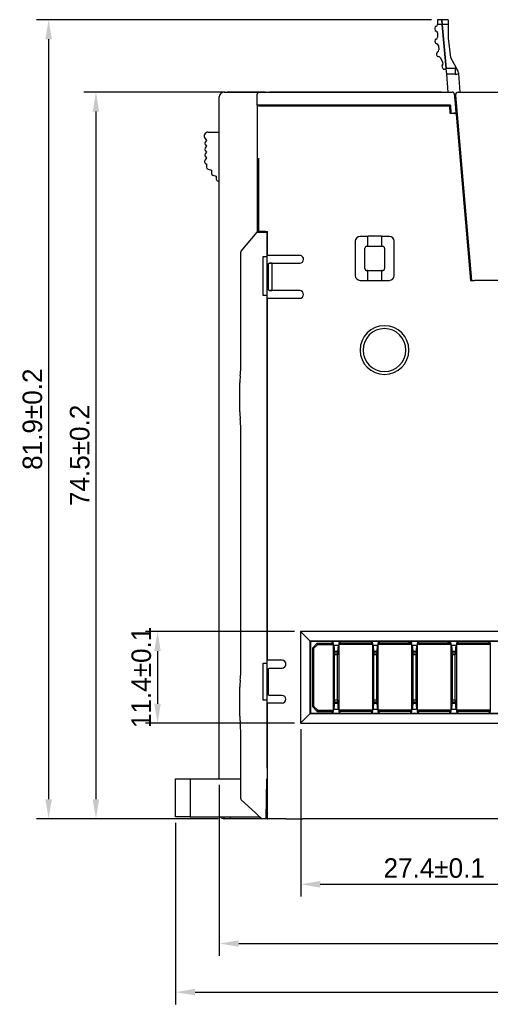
# Model space of a CAD drawing. Header units: millimetres. Extents: x 0 to 427, y 0 to 299.
# Tile 9 of 23: x 73 to 121, y 101 to 202. Entities that reach past the tile are written whole.
import ezdxf

# ---------------------------------------------------------------- set-up
doc = ezdxf.new("R2010")
doc.units = ezdxf.units.MM
doc.header["$LTSCALE"] = 23.1
doc.header["$MEASUREMENT"] = 0
doc.header["$PDSIZE"] = -5
doc.layers.add('IQC尺寸', color=3, linetype='Continuous', lineweight=18)
doc.layers.add('Layer0000', color=7, linetype='Continuous', lineweight=25)
doc.dimstyles.new('+-0.05', dxfattribs={"dimtxt": 2, "dimasz": 2, "dimexe": 1.25, "dimexo": 0.625, "dimtad": 1, "dimdsep": 46, "dimtxsty": 'Standard', "dimcen": 1.5, "dimdle": 4, "dimadec": 0, "dimazin": 0, "dimtol": 1, "dimtp": 0.05, "dimtm": 0.05, "dimtfac": 1, "dimtmove": 0, "dimatfit": 3, "dimfxl": 1, "dimtolj": 1, "dimarcsym": 0})

# ---------------------------------------------------------------- blocks, each defined once
blk = doc.blocks.new('*D23')
at = {"layer": 'Defpoints', "color": 0}
for p in [(94.84, 194.67), (80.94, 120.17), (94.09, 120.17)]:
    blk.add_point(p, dxfattribs=at)
at = {"layer": 'IQC尺寸', "color": 0, "lineweight": -2}
for p, q in [((94.21, 194.67), (79.69, 194.67)), ((80.94, 192.67), (80.94, 122.17)), ((93.46, 120.17), (79.69, 120.17))]:
    blk.add_line(p, q, dxfattribs=at)
at = {"layer": 'IQC尺寸', "color": 0}
for points in [[(81.27, 192.67), (80.6, 192.67), (80.94, 194.67)], [(80.6, 122.17), (81.27, 122.17), (80.94, 120.17)]]:
    blk.add_solid(points, dxfattribs=at)
at = {"layer": 'IQC尺寸', "color": 0, "insert": (79.28, 157.42), "char_height": 2, "attachment_point": 5, "rotation": 90}
blk.add_mtext('\\A1;74.5%%p0.2', dxfattribs=at)
blk = doc.blocks.new('*D25')
at = {"layer": 'Defpoints', "color": 0}
for p in [(93.59, 124.27), (193.59, 120.67), (193.59, 107.37)]:
    blk.add_point(p, dxfattribs=at)
at = {"layer": 'IQC尺寸', "color": 0, "lineweight": -2}
for p, q in [((93.59, 123.64), (93.59, 106.12)), ((193.59, 120.04), (193.59, 106.12)), ((95.59, 107.37), (191.59, 107.37))]:
    blk.add_line(p, q, dxfattribs=at)
at = {"layer": 'IQC尺寸', "color": 0}
for points in [[(95.59, 107.7), (95.59, 107.04), (93.59, 107.37)], [(191.59, 107.04), (191.59, 107.7), (193.59, 107.37)]]:
    blk.add_solid(points, dxfattribs=at)
at = {"layer": 'IQC尺寸', "color": 0, "insert": (143.59, 109.02), "char_height": 2, "attachment_point": 5}
blk.add_mtext('\\A1;100%%p0.2', dxfattribs=at)
blk = doc.blocks.new('*D29')
at = {"layer": 'Defpoints', "color": 0}
for p in [(101.94, 139.36), (87.26, 129.96), (101.94, 129.96)]:
    blk.add_point(p, dxfattribs=at)
at = {"layer": 'IQC尺寸', "color": 0, "lineweight": -2}
for p, q in [((101.31, 139.36), (86.01, 139.36)), ((87.26, 137.36), (87.26, 131.96)), ((101.31, 129.96), (86.01, 129.96))]:
    blk.add_line(p, q, dxfattribs=at)
at = {"layer": 'IQC尺寸', "color": 0}
for points in [[(87.59, 137.36), (86.92, 137.36), (87.26, 139.36)], [(86.92, 131.96), (87.59, 131.96), (87.26, 129.96)]]:
    blk.add_solid(points, dxfattribs=at)
at = {"layer": 'IQC尺寸', "color": 0, "insert": (85.6, 134.66), "char_height": 2, "attachment_point": 5, "rotation": 90}
blk.add_mtext('\\A1;11.4%%p0.1', dxfattribs=at)
blk = doc.blocks.new('*D30')
at = {"layer": 'Defpoints', "color": 0}
for p in [(101.94, 129.96), (129.34, 129.96), (129.34, 113.45)]:
    blk.add_point(p, dxfattribs=at)
at = {"layer": 'IQC尺寸', "color": 0, "lineweight": -2}
for p, q in [((101.94, 129.34), (101.94, 112.2)), ((129.34, 129.34), (129.34, 112.2)), ((103.94, 113.45), (127.34, 113.45))]:
    blk.add_line(p, q, dxfattribs=at)
at = {"layer": 'IQC尺寸', "color": 0}
for points in [[(103.94, 113.78), (103.94, 113.11), (101.94, 113.45)], [(127.34, 113.11), (127.34, 113.78), (129.34, 113.45)]]:
    blk.add_solid(points, dxfattribs=at)
at = {"layer": 'IQC尺寸', "color": 0, "insert": (115.64, 115.1), "char_height": 2, "attachment_point": 5}
blk.add_mtext('\\A1;27.4%%p0.1', dxfattribs=at)
blk = doc.blocks.new('*D33')
at = {"layer": 'Defpoints', "color": 0}
for p in [(115.99, 202.09), (76.08, 120.17), (94.09, 120.17)]:
    blk.add_point(p, dxfattribs=at)
at = {"layer": 'IQC尺寸', "color": 0, "lineweight": -2}
for p, q in [((115.36, 202.09), (74.83, 202.09)), ((76.08, 200.09), (76.08, 122.17)), ((93.46, 120.17), (74.83, 120.17))]:
    blk.add_line(p, q, dxfattribs=at)
at = {"layer": 'IQC尺寸', "color": 0}
for points in [[(76.42, 200.09), (75.75, 200.09), (76.08, 202.09)], [(75.75, 122.17), (76.42, 122.17), (76.08, 120.17)]]:
    blk.add_solid(points, dxfattribs=at)
at = {"layer": 'IQC尺寸', "color": 0, "insert": (74.43, 161.13), "char_height": 2, "attachment_point": 5, "rotation": 90}
blk.add_mtext('\\A1;81.9%%p0.2', dxfattribs=at)
blk = doc.blocks.new('*D34')
at = {"layer": 'Defpoints', "color": 0}
for p in [(195.09, 174.07), (89.1, 120.37), (195.09, 102.39)]:
    blk.add_point(p, dxfattribs=at)
at = {"layer": 'IQC尺寸', "color": 0, "lineweight": -2}
for p, q in [((195.09, 173.44), (195.09, 101.14)), ((89.1, 119.74), (89.1, 101.14)), ((91.1, 102.39), (193.09, 102.39))]:
    blk.add_line(p, q, dxfattribs=at)
at = {"layer": 'IQC尺寸', "color": 0}
for points in [[(91.1, 102.73), (91.1, 102.06), (89.1, 102.39)], [(193.09, 102.06), (193.09, 102.73), (195.09, 102.39)]]:
    blk.add_solid(points, dxfattribs=at)
at = {"layer": 'IQC尺寸', "color": 0, "insert": (142.09, 104.05), "char_height": 2, "attachment_point": 5}
blk.add_mtext('\\A1;106%%p0.2', dxfattribs=at)

msp = doc.modelspace()

# ---------------------------------------------------------------- linework, layer by layer
at = {"layer": 'Layer0000', "color": 7, "linetype": 'Continuous', "lineweight": 25}
for p, q in [((116.423, 202.088), (115.987, 202.088)), ((115.987, 202.088), (115.987, 201.603)), ((116.423, 202.088), (116.467, 201.587)), ((116.467, 201.587), (116.423, 202.088)), ((117.078, 202.088), (116.423, 202.088)), ((117.078, 202.088), (117.078, 201.587)), ((115.687, 201.216), (115.687, 201.116)), ((115.986, 201.587), (115.987, 201.603)), ((116.467, 201.587), (115.986, 201.587)), ((116.467, 201.587), (116.866, 197.087)), ((116.866, 197.087), (116.467, 201.587)), ((117.078, 201.587), (116.467, 201.587)), ((117.078, 201.587), (117.078, 200.187)), ((115.71, 199.884), (115.72, 199.785)), ((115.987, 200.728), (115.987, 200.287)), ((117.078, 200.187), (117.322, 198.202)), ((116.063, 199.435), (116.116, 199)), ((115.865, 198.579), (115.878, 198.48)), ((116.264, 198.199), (116.533, 197.703)), ((117.322, 198.202), (117.86, 197.236)), ((116.453, 197.219), (116.531, 197.076)), ((116.866, 197.087), (116.734, 197.016)), ((116.919, 196.488), (116.866, 197.087)), ((117.773, 197.087), (116.866, 197.087)), ((117.773, 197.087), (117.773, 196.488)), ((118.054, 196.888), (117.86, 197.236)), ((117.081, 194.665), (116.919, 196.488)), ((117.773, 196.488), (116.919, 196.488)), ((118.128, 196.642), (118.132, 196.587)), ((118.132, 196.587), (118.282, 194.665)), ((93.588, 124.765), (93.588, 194.165)), ((94.088, 194.665), (97.688, 194.665)), ((97.488, 193.314), (97.488, 194.465)), ((97.688, 194.665), (117.494, 194.665)), ((117.693, 194.482), (117.783, 193.458)), ((117.807, 194.339), (119.467, 175.365)), ((118.106, 194.665), (188.952, 194.665)), ((121.112, 194.665), (121.112, 194.666)), ((97.488, 193.314), (97.488, 180.315)), ((97.572, 193.314), (97.488, 193.314)), ((116.77, 193.314), (97.572, 193.314)), ((117.251, 193.215), (98.105, 193.215)), ((116.771, 193.326), (116.77, 193.314)), ((117.296, 193.326), (116.771, 193.326)), ((117.286, 192.455), (117.251, 193.215)), ((117.296, 193.326), (117.334, 192.505)), ((117.783, 193.458), (117.866, 192.505)), ((117.371, 192.455), (117.286, 192.455)), ((117.334, 192.505), (117.665, 192.505)), ((117.866, 192.505), (117.665, 192.505)), ((117.875, 192.429), (117.883, 192.387)), ((117.875, 192.429), (119.369, 175.357)), ((117.883, 192.387), (119.373, 175.361)), ((92.132, 189.907), (92.288, 189.713)), ((92.443, 190.557), (93.588, 190.563)), ((92.288, 189.713), (92.148, 189.538)), ((92.148, 189.288), (92.288, 189.113)), ((92.288, 189.113), (92.148, 188.938)), ((92.288, 187.913), (92.132, 187.718)), ((92.148, 188.688), (92.288, 188.513)), ((92.288, 188.513), (92.148, 188.338)), ((92.148, 188.088), (92.288, 187.913)), ((97.602, 187.881), (97.602, 182.911)), ((92.088, 187.593), (92.088, 187.516)), ((92.236, 187.323), (92.288, 187.309)), ((92.288, 187.309), (92.288, 186.963)), ((92.436, 186.77), (92.788, 186.675)), ((92.788, 186.675), (92.788, 186.329)), ((92.936, 186.136), (93.288, 186.041)), ((93.288, 186.041), (93.288, 185.741)), ((93.488, 185.541), (93.588, 185.541)), ((118.571, 185.605), (118.477, 185.605)), ((97.602, 182.911), (97.602, 180.375)), ((118.781, 182.125), (118.875, 182.125)), ((95.835, 178.371), (97.488, 180.315)), ((97.488, 180.315), (98.489, 180.315)), ((97.602, 180.375), (97.618, 180.365)), ((98.323, 180.365), (97.618, 180.365)), ((98.338, 180.374), (98.323, 180.365)), ((98.338, 180.374), (98.552, 180.374)), ((98.489, 180.315), (98.507, 180.315)), ((98.507, 125.367), (98.507, 180.315)), ((98.552, 180.317), (98.552, 180.375)), ((98.552, 180.117), (98.552, 180.317)), ((98.552, 177.909), (98.552, 180.116)), ((108.839, 179.865), (108.037, 179.865)), ((108.856, 179.882), (108.839, 179.865)), ((108.839, 178.865), (108.839, 179.865)), ((110.219, 179.882), (108.856, 179.882)), ((110.236, 179.865), (110.219, 179.882)), ((110.236, 179.865), (110.236, 178.865)), ((111.038, 179.865), (110.236, 179.865)), ((107.538, 179.365), (107.538, 175.865)), ((108.738, 178.865), (108.839, 178.865)), ((108.856, 178.848), (108.839, 178.865)), ((110.219, 178.848), (108.856, 178.848)), ((110.236, 178.865), (110.219, 178.848)), ((110.236, 178.865), (110.338, 178.865)), ((111.538, 175.865), (111.538, 179.365)), ((95.787, 166.365), (95.788, 178.241)), ((98.088, 173.815), (98.088, 177.815)), ((98.088, 177.815), (98.488, 177.815)), ((98.488, 177.815), (98.496, 177.815)), ((99.038, 177.909), (98.552, 177.909)), ((101.837, 177.909), (99.038, 177.909)), ((108.538, 176.565), (108.538, 178.665)), ((110.538, 178.665), (110.538, 176.565)), ((119.183, 178.605), (119.089, 178.605)), ((98.507, 177.048), (98.638, 177.048)), ((98.638, 177.048), (98.66, 177.114)), ((98.638, 174.382), (98.638, 177.048)), ((98.66, 177.114), (98.754, 177.121)), ((98.754, 177.121), (99.638, 177.121)), ((98.972, 177.118), (98.754, 177.121)), ((99.024, 174.338), (99.024, 177.092)), ((99.638, 177.121), (99.809, 177.121)), ((99.809, 177.121), (99.838, 177.121)), ((99.838, 177.121), (101.837, 177.121)), ((108.839, 176.365), (108.738, 176.365)), ((108.839, 176.365), (108.856, 176.382)), ((108.839, 175.365), (108.839, 176.365)), ((108.856, 176.382), (110.219, 176.382)), ((110.219, 176.382), (110.236, 176.365)), ((110.338, 176.365), (110.236, 176.365)), ((110.236, 176.365), (110.236, 175.365)), ((108.037, 175.365), (108.028, 175.365)), ((108.037, 175.365), (108.839, 175.365)), ((108.839, 175.365), (108.856, 175.348)), ((108.856, 175.348), (110.219, 175.348)), ((110.219, 175.348), (110.236, 175.365)), ((110.236, 175.365), (111.038, 175.365)), ((111.047, 175.365), (111.038, 175.365)), ((119.373, 175.361), (119.369, 175.357)), ((119.369, 175.357), (119.467, 175.357)), ((119.373, 175.361), (119.467, 175.361)), ((119.467, 175.365), (119.768, 175.365)), ((188.952, 175.365), (119.768, 175.365)), ((120.517, 175.361), (120.517, 175.365)), ((120.717, 175.365), (120.717, 175.361)), ((98.488, 173.815), (98.088, 173.815)), ((98.496, 173.815), (98.488, 173.815)), ((98.638, 174.382), (98.507, 174.382)), ((98.66, 174.316), (98.638, 174.382)), ((98.754, 174.309), (98.66, 174.316)), ((98.754, 174.309), (98.972, 174.312)), ((99.809, 174.309), (98.754, 174.309)), ((99.838, 174.309), (99.809, 174.309)), ((100.832, 174.309), (99.838, 174.309)), ((101.836, 174.309), (100.832, 174.309)), ((98.552, 173.521), (101.837, 173.521)), ((98.552, 166.629), (98.552, 173.521)), ((98.552, 161.857), (98.552, 166.629)), ((95.739, 165.573), (95.738, 165.567)), ((95.787, 166.365), (95.787, 166.37)), ((95.688, 161.875), (95.688, 164.855)), ((98.552, 158.917), (98.552, 161.857)), ((95.787, 135.165), (95.788, 160.455)), ((98.552, 148.073), (98.552, 158.915)), ((98.552, 143.862), (98.552, 148.073)), ((98.552, 143.301), (98.552, 143.862)), ((98.552, 140.615), (98.552, 143.3)), ((98.552, 138.615), (98.552, 140.615)), ((102.915, 138.387), (101.938, 139.365)), ((101.938, 139.365), (101.938, 129.965)), ((129.338, 139.365), (101.938, 139.365)), ((98.552, 136.411), (98.552, 138.615)), ((102.915, 130.943), (102.915, 138.387)), ((102.915, 138.387), (128.36, 138.387)), ((102.938, 138.365), (102.915, 138.387)), ((128.338, 138.365), (102.938, 138.365)), ((102.938, 138.365), (102.938, 130.965)), ((105.075, 138.365), (105.275, 138.165)), ((105.275, 138.165), (105.275, 138.365)), ((105.875, 138.165), (106.075, 138.365)), ((105.875, 138.365), (105.875, 138.165)), ((109.1, 138.365), (109.3, 138.165)), ((109.3, 138.165), (109.3, 138.365)), ((109.9, 138.165), (110.1, 138.365)), ((109.9, 138.365), (109.9, 138.165)), ((113.155, 138.165), (112.956, 138.365)), ((113.125, 138.365), (113.325, 138.165)), ((113.325, 138.165), (113.325, 138.365)), ((113.925, 138.165), (114.125, 138.365)), ((113.925, 138.365), (113.925, 138.165)), ((117.18, 138.165), (116.981, 138.365)), ((117.15, 138.365), (117.35, 138.165)), ((117.35, 138.165), (117.35, 138.365)), ((117.95, 138.165), (118.15, 138.365)), ((117.95, 138.365), (117.95, 138.165)), ((121.175, 138.365), (121.375, 138.165)), ((121.375, 138.165), (121.375, 138.365)), ((103.638, 138.165), (103.138, 137.665)), ((103.138, 137.665), (103.258, 137.615)), ((103.138, 137.665), (103.138, 131.665)), ((103.258, 137.615), (103.687, 138.045)), ((103.258, 137.615), (103.258, 131.715)), ((103.638, 138.165), (105.275, 138.165)), ((103.638, 138.165), (103.687, 138.045)), ((103.687, 138.045), (105.275, 138.045)), ((105.275, 138.165), (105.275, 138.045)), ((105.275, 138.045), (105.275, 131.285)), ((105.275, 137.965), (105.313, 137.965)), ((105.313, 137.965), (105.838, 137.965)), ((105.731, 137.315), (105.419, 137.315)), ((105.838, 137.965), (105.875, 137.965)), ((105.875, 138.045), (105.875, 138.165)), ((109.3, 138.165), (105.875, 138.165)), ((105.875, 131.285), (105.875, 138.045)), ((109.3, 138.045), (105.875, 138.045)), ((109.3, 138.165), (109.3, 138.045)), ((109.3, 138.045), (109.3, 131.285)), ((109.3, 137.965), (109.338, 137.965)), ((109.338, 137.965), (109.863, 137.965)), ((109.756, 137.315), (109.444, 137.315)), ((109.863, 137.965), (109.9, 137.965)), ((109.9, 138.045), (109.9, 138.165)), ((113.325, 138.165), (109.9, 138.165)), ((109.9, 131.285), (109.9, 138.045)), ((113.325, 138.045), (109.9, 138.045)), ((113.325, 138.165), (113.325, 138.045)), ((113.325, 138.045), (113.325, 131.285)), ((113.325, 137.965), (113.363, 137.965)), ((113.363, 137.965), (113.888, 137.965)), ((113.781, 137.315), (113.469, 137.315)), ((113.888, 137.965), (113.925, 137.965)), ((113.925, 138.045), (113.925, 138.165)), ((117.35, 138.165), (113.925, 138.165)), ((113.925, 131.285), (113.925, 138.045)), ((117.35, 138.045), (113.925, 138.045)), ((117.35, 138.165), (117.35, 138.045)), ((117.35, 138.045), (117.35, 131.285)), ((117.35, 137.965), (117.388, 137.965)), ((117.388, 137.965), (117.913, 137.965)), ((117.806, 137.315), (117.494, 137.315)), ((117.913, 137.965), (117.95, 137.965)), ((117.95, 138.045), (117.95, 138.165)), ((121.375, 138.165), (117.95, 138.165)), ((117.95, 131.285), (117.95, 138.045)), ((121.375, 138.045), (117.95, 138.045)), ((121.375, 138.165), (121.375, 138.045)), ((121.375, 138.045), (121.375, 131.285)), ((121.375, 137.965), (121.413, 137.965)), ((100.038, 136.409), (98.552, 136.411)), ((105.423, 137.165), (105.727, 137.165)), ((105.425, 132.365), (105.425, 136.965)), ((105.725, 136.965), (105.425, 136.965)), ((105.725, 132.365), (105.725, 136.965)), ((109.448, 137.165), (109.752, 137.165)), ((109.45, 132.365), (109.45, 136.965)), ((109.75, 136.965), (109.45, 136.965)), ((109.75, 132.365), (109.75, 136.965)), ((113.473, 137.165), (113.777, 137.165)), ((113.475, 132.365), (113.475, 136.965)), ((113.775, 136.965), (113.475, 136.965)), ((113.775, 132.365), (113.775, 136.965)), ((117.498, 137.165), (117.802, 137.165)), ((117.5, 132.365), (117.5, 136.965)), ((117.8, 136.965), (117.5, 136.965)), ((117.8, 132.365), (117.8, 136.965)), ((98.088, 132.315), (98.088, 136.115)), ((98.088, 136.115), (98.488, 136.115)), ((98.488, 136.115), (98.496, 136.115)), ((98.507, 135.548), (98.638, 135.548)), ((98.638, 135.548), (98.66, 135.614)), ((98.638, 132.882), (98.638, 135.548)), ((98.66, 135.614), (98.754, 135.621)), ((98.754, 135.621), (99.648, 135.621)), ((99.648, 135.621), (100.038, 135.621)), ((95.739, 134.373), (95.739, 134.367)), ((95.787, 135.165), (95.787, 135.17)), ((95.688, 130.675), (95.688, 133.655)), ((98.488, 132.315), (98.088, 132.315)), ((98.496, 132.315), (98.488, 132.315)), ((98.638, 132.882), (98.507, 132.882)), ((98.66, 132.816), (98.638, 132.882)), ((98.754, 132.81), (98.66, 132.816)), ((99.645, 132.809), (98.754, 132.81)), ((99.838, 132.809), (99.644, 132.809)), ((99.838, 132.809), (99.645, 132.809)), ((100.038, 132.809), (99.838, 132.809)), ((105.425, 132.365), (105.725, 132.365)), ((109.45, 132.365), (109.75, 132.365)), ((113.475, 132.365), (113.775, 132.365)), ((117.5, 132.365), (117.8, 132.365)), ((98.544, 127.703), (98.548, 131.265)), ((98.548, 131.265), (98.548, 132.018)), ((98.548, 132.018), (98.552, 132.018)), ((100.038, 132.021), (98.552, 132.021)), ((103.138, 131.665), (103.258, 131.715)), ((103.138, 131.665), (103.638, 131.165)), ((103.258, 131.715), (103.687, 131.285)), ((103.638, 131.165), (103.687, 131.285)), ((103.687, 131.285), (105.275, 131.285)), ((105.275, 131.365), (105.313, 131.365)), ((105.275, 131.285), (105.275, 131.165)), ((105.838, 131.365), (105.313, 131.365)), ((105.419, 132.015), (105.731, 132.015)), ((105.423, 132.165), (105.727, 132.165)), ((105.838, 131.365), (105.875, 131.365)), ((105.875, 131.165), (105.875, 131.285)), ((109.3, 131.285), (105.875, 131.285)), ((109.3, 131.365), (109.338, 131.365)), ((109.3, 131.285), (109.3, 131.165)), ((109.863, 131.365), (109.338, 131.365)), ((109.444, 132.015), (109.756, 132.015)), ((109.448, 132.165), (109.752, 132.165)), ((109.863, 131.365), (109.9, 131.365)), ((109.9, 131.165), (109.9, 131.285)), ((113.325, 131.285), (109.9, 131.285)), ((113.325, 131.365), (113.363, 131.365)), ((113.325, 131.285), (113.325, 131.165)), ((113.888, 131.365), (113.363, 131.365)), ((113.469, 132.015), (113.781, 132.015)), ((113.473, 132.165), (113.777, 132.165)), ((113.888, 131.365), (113.925, 131.365)), ((113.925, 131.165), (113.925, 131.285)), ((117.35, 131.285), (113.925, 131.285)), ((117.35, 131.365), (117.388, 131.365)), ((117.35, 131.285), (117.35, 131.165)), ((117.913, 131.365), (117.388, 131.365)), ((117.494, 132.015), (117.806, 132.015)), ((117.498, 132.165), (117.802, 132.165)), ((117.913, 131.365), (117.95, 131.365)), ((117.95, 131.165), (117.95, 131.285)), ((121.375, 131.285), (117.95, 131.285)), ((121.375, 131.365), (121.413, 131.365)), ((121.375, 131.285), (121.375, 131.165)), ((101.938, 129.965), (102.915, 130.943)), ((102.938, 130.965), (102.915, 130.943)), ((128.36, 130.943), (102.915, 130.943)), ((102.938, 130.965), (128.338, 130.965)), ((103.638, 131.165), (105.275, 131.165)), ((105.275, 131.165), (105.075, 130.965)), ((105.275, 130.965), (105.275, 131.165)), ((106.075, 130.965), (105.875, 131.165)), ((109.3, 131.165), (105.875, 131.165)), ((105.875, 131.165), (105.875, 130.965)), ((109.3, 131.165), (109.1, 130.965)), ((109.3, 130.965), (109.3, 131.165)), ((110.1, 130.965), (109.9, 131.165)), ((113.325, 131.165), (109.9, 131.165)), ((109.9, 131.165), (109.9, 130.965)), ((113.325, 131.165), (113.125, 130.965)), ((113.325, 130.965), (113.325, 131.165)), ((114.125, 130.965), (113.925, 131.165)), ((117.35, 131.165), (113.925, 131.165)), ((113.925, 131.165), (113.925, 130.965)), ((117.35, 131.165), (117.15, 130.965)), ((117.35, 130.965), (117.35, 131.165)), ((118.15, 130.965), (117.95, 131.165)), ((121.375, 131.165), (117.95, 131.165)), ((117.95, 131.165), (117.95, 130.965)), ((121.375, 131.165), (121.175, 130.965)), ((121.375, 130.965), (121.375, 131.165)), ((95.788, 122.252), (95.788, 129.245)), ((101.938, 129.965), (129.338, 129.965)), ((98.544, 122.733), (98.544, 127.703)), ((98.507, 125.367), (98.488, 124.265)), ((89.1, 124.265), (90.6, 124.265)), ((89.1, 120.365), (89.1, 124.265)), ((90.6, 124.265), (94.088, 124.265)), ((90.6, 124.265), (90.6, 120.365)), ((93.588, 124.265), (93.588, 124.765)), ((94.088, 124.265), (95.788, 124.265)), ((98.409, 120.165), (98.48, 124.265)), ((98.48, 124.265), (98.544, 124.265)), ((98.484, 124.265), (98.48, 124.265)), ((98.544, 120.165), (98.544, 122.733)), ((95.851, 122.106), (97.303, 120.757)), ((97.304, 120.757), (95.852, 122.106)), ((90.6, 120.365), (89.1, 120.365)), ((90.6, 120.365), (97.726, 120.365)), ((94.088, 120.166), (94.088, 120.365)), ((94.705, 120.166), (94.088, 120.166)), ((94.706, 120.365), (94.705, 120.166)), ((97.938, 120.166), (94.705, 120.166)), ((97.304, 120.757), (97.303, 120.757)), ((97.303, 120.757), (97.732, 120.359)), ((97.488, 120.587), (97.304, 120.757)), ((97.942, 120.165), (97.488, 120.587)), ((97.732, 120.359), (97.94, 120.166)), ((97.937, 120.169), (97.938, 120.165)), ((98.398, 120.165), (97.942, 120.165)), ((98.398, 120.165), (98.4, 120.165)), ((98.544, 120.166), (98.409, 120.166)), ((98.412, 120.365), (98.544, 120.365)), ((98.544, 120.165), (98.555, 120.168)), ((100.403, 120.165), (98.544, 120.165)), ((100.403, 120.165), (102.174, 120.165)), ((107.596, 120.165), (102.174, 120.165)), ((116.157, 120.165), (107.596, 120.165)), ((125.21, 120.165), (116.157, 120.165))]:
    msp.add_line(p, q, dxfattribs=at)
for centre, radius in [((94.387, 194.665), 0.000272), ((116.377, 194.665), 0.000308)]:
    msp.add_circle(centre, radius, dxfattribs=at)
for centre, radius, start, end in [((115.887, 201.216), 0.2, 104.47751, 180), ((115.887, 201.116), 0.2, 180, 255.52249), ((115.787, 201.603), 0.2, 284.47751, 355.54279), ((115.787, 200.728), 0.2, 0, 75.52249), ((115.909, 199.906), 0.2, 107.75072, 186.13595), ((115.787, 200.287), 0.2, 287.75072, 360), ((115.919, 199.807), 0.2, 186.13595, 262.07417), ((115.864, 199.411), 0.2, 7, 82.07417), ((115.917, 198.975), 0.2, 291.47751, 7), ((116.064, 198.603), 0.2, 111.47751, 187), ((116.076, 198.504), 0.2, 187, 271.69518), ((116.088, 198.104), 0.2, 28.44774, 91.69518), ((116.629, 197.315), 0.2, 132.92525, 208.44774), ((116.357, 197.608), 0.2, 312.92525, 28.44774), ((116.663, 197.148), 0.15, 208.44774, 274.01882), ((116.663, 197.148), 0.15, 274.01882, 298.44774), ((117.773, 197.187), 0.1, 270, 29.10945), ((117.526, 196.595), 0.604, 4.52278, 29.02441), ((117.773, 197.188), 0.7, 270, 300.9226), ((94.088, 194.165), 0.5, 90, 179.98585), ((97.688, 194.465), 0.2, 90, 180), ((117.494, 194.465), 0.2, 5, 90), ((118.106, 194.365), 0.3, 90, 185), ((97.981, 185.937), 7.279, 89.02328, 92.96033), ((117.495, 189.959), 2.499, 81.24633, 92.84034), ((92.445, 190.157), 0.4, 90.29961, 218.65982), ((92.304, 189.413), 0.2, 141.34019, 218.65516), ((92.304, 188.813), 0.2, 141.34019, 218.65516), ((92.304, 188.213), 0.2, 141.33931, 218.65919), ((92.288, 187.593), 0.2, 141.32098, 180.00333), ((92.288, 187.516), 0.2, 180.00853, 254.99905), ((92.488, 186.963), 0.2, 180.00005, 255.01723), ((92.988, 186.329), 0.2, 179.99978, 255.01331), ((93.488, 185.741), 0.2, 180.00005, 270.00064), ((108.053, 179.349), 0.516, 91.77452, 178.22493), ((111.022, 179.349), 0.516, 1.77455, 88.22545), ((108.737, 178.665), 0.2, 89.98662, 180.01338), ((110.338, 178.665), 0.2, 359.98662, 90.01338), ((95.988, 178.241), 0.2, 139.63546, 180), ((101.834, 177.509), 0.4, 34.3258, 89.53821), ((101.835, 177.514), 0.396, 0.06546, 33.75962), ((98.966, 177.041), 0.0764, 41.42408, 85.89947), ((101.825, 177.528), 0.407, 271.7877, 358.17337), ((108.053, 175.881), 0.516, 181.77507, 268.22548), ((108.737, 176.565), 0.2, 179.98662, 270.01338), ((110.338, 176.565), 0.2, 269.98662, 0.01338), ((111.022, 175.881), 0.516, 271.77455, 358.22545), ((98.966, 174.389), 0.0764, 274.0809, 318.56674), ((101.833, 173.915), 0.394, 270.61034, 89.38894), ((110.538, 168.215), 2.5, 0.00306, 179.99694), ((110.538, 168.213), 2.2, 0.0385, 179.9615), ((110.538, 168.215), 2.5, 180.00361, 359.99639), ((110.538, 168.216), 2.2, 180.0385, 359.9615), ((100.688, 164.855), 5, 171.74587, 179.99974), ((90.521, 166.285), 5.266, 352.23439, 0.87406), ((100.688, 161.875), 5, 180.0002, 188.23951), ((90.665, 160.455), 5.122, 0.00136, 7.87118), ((105.309, 137.936), 0.0296, 27.16197, 82.18401), ((105.842, 137.936), 0.0296, 97.80089, 152.85397), ((109.334, 137.936), 0.0296, 27.16197, 82.18401), ((109.867, 137.936), 0.0296, 97.80089, 152.85397), ((113.359, 137.936), 0.0296, 27.16197, 82.18401), ((113.892, 137.936), 0.0296, 97.80089, 152.85397), ((117.384, 137.936), 0.0296, 27.16197, 82.18401), ((117.917, 137.936), 0.0296, 97.80089, 152.85397), ((100.038, 136.015), 0.394, 270.00387, 89.99613), ((100.688, 133.655), 5, 171.74586, 180.00044), ((90.657, 135.075), 5.13, 352.13467, 1.0039), ((100.033, 132.415), 0.394, 270.61038, 89.38964), ((98.553, 132.02), 0.00148, 159.6173, 184.28137), ((100.688, 130.675), 5, 179.99997, 188.23541), ((90.521, 129.245), 5.266, 0.00012, 7.7655), ((95.988, 122.252), 0.2, 180, 227.12278), ((94.088, 120.666), 0.5, 216.93369, 270)]:
    msp.add_arc(centre, radius, start, end, dxfattribs=at)
for points in [[(94.387, 194.666), (94.387, 194.666), (94.601, 194.666), (94.838, 194.666)], [(94.838, 194.665), (94.589, 194.665), (94.388, 194.665), (94.388, 194.665)], [(94.838, 194.666), (94.84, 194.666), (94.976, 194.666), (95.195, 194.666)], [(98.288, 194.665), (98.278, 194.665), (94.848, 194.665), (94.838, 194.665)], [(97.478, 194.666), (97.944, 194.666), (98.284, 194.666), (98.288, 194.666)], [(115.927, 194.665), (115.917, 194.665), (98.748, 194.665), (98.738, 194.665)], [(115.533, 194.666), (115.787, 194.666), (115.926, 194.666), (115.927, 194.666)], [(115.927, 194.666), (116.164, 194.666), (116.378, 194.666), (116.378, 194.666)], [(116.378, 194.665), (116.378, 194.665), (116.164, 194.665), (115.927, 194.665)], [(97.942, 120.165), (97.942, 120.165), (97.942, 120.165), (97.941, 120.165)]]:
    msp.add_open_spline(points, degree=3, dxfattribs=at)
for points, knots in [([(105.425, 136.965), (105.425, 137.093), (105.421, 137.303), (105.416, 137.425), (105.393, 137.715), (105.385, 137.776), (105.349, 137.942), (105.339, 137.947), (105.335, 137.949)], [0, 0, 0, 0, 0.1666667, 0.3333333, 0.5, 0.6666667, 0.75, 1, 1, 1, 1]), ([(105.815, 137.949), (105.811, 137.947), (105.795, 137.922), (105.763, 137.755), (105.754, 137.682), (105.735, 137.444), (105.73, 137.325), (105.726, 137.103), (105.725, 136.965)], [0, 0, 0, 0, 0.2727273, 0.3636364, 0.5454545, 0.6363636, 0.8181818, 1, 1, 1, 1]), ([(109.45, 136.965), (109.45, 137.093), (109.446, 137.303), (109.441, 137.425), (109.418, 137.715), (109.41, 137.776), (109.374, 137.942), (109.364, 137.947), (109.36, 137.949)], [0, 0, 0, 0, 0.1666667, 0.3333333, 0.5, 0.6666667, 0.75, 1, 1, 1, 1]), ([(109.84, 137.949), (109.836, 137.947), (109.82, 137.922), (109.788, 137.755), (109.779, 137.682), (109.76, 137.444), (109.755, 137.325), (109.751, 137.103), (109.75, 136.965)], [0, 0, 0, 0, 0.2727273, 0.3636364, 0.5454545, 0.6363636, 0.8181818, 1, 1, 1, 1]), ([(113.475, 136.965), (113.475, 137.093), (113.471, 137.303), (113.466, 137.425), (113.443, 137.715), (113.435, 137.776), (113.399, 137.942), (113.389, 137.947), (113.385, 137.949)], [0, 0, 0, 0, 0.1666667, 0.3333333, 0.5, 0.6666667, 0.75, 1, 1, 1, 1]), ([(113.865, 137.949), (113.861, 137.947), (113.845, 137.922), (113.813, 137.755), (113.804, 137.682), (113.785, 137.444), (113.78, 137.325), (113.776, 137.103), (113.775, 136.965)], [0, 0, 0, 0, 0.2727273, 0.3636364, 0.5454545, 0.6363636, 0.8181818, 1, 1, 1, 1]), ([(117.5, 136.965), (117.5, 137.093), (117.496, 137.303), (117.491, 137.425), (117.468, 137.715), (117.46, 137.776), (117.424, 137.942), (117.414, 137.947), (117.41, 137.949)], [0, 0, 0, 0, 0.1666667, 0.3333333, 0.5, 0.6666667, 0.75, 1, 1, 1, 1]), ([(117.89, 137.949), (117.886, 137.947), (117.87, 137.922), (117.838, 137.755), (117.829, 137.682), (117.81, 137.444), (117.805, 137.325), (117.801, 137.103), (117.8, 136.965)], [0, 0, 0, 0, 0.2727273, 0.3636364, 0.5454545, 0.6363636, 0.8181818, 1, 1, 1, 1]), ([(105.313, 131.365), (105.321, 131.36), (105.338, 131.362), (105.373, 131.491), (105.389, 131.586), (105.413, 131.858), (105.421, 132.038), (105.425, 132.22), (105.425, 132.365)], [0, 0, 0, 0, 0.2222222, 0.3333333, 0.4444444, 0.6666667, 0.7777778, 1, 1, 1, 1]), ([(105.725, 132.365), (105.726, 132.217), (105.73, 131.984), (105.74, 131.804), (105.762, 131.583), (105.774, 131.505), (105.806, 131.381), (105.825, 131.362), (105.838, 131.365)], [0, 0, 0, 0, 0.1818182, 0.3636364, 0.4545455, 0.6363636, 0.7272727, 1, 1, 1, 1]), ([(109.338, 131.365), (109.346, 131.36), (109.363, 131.362), (109.398, 131.491), (109.414, 131.586), (109.438, 131.858), (109.446, 132.038), (109.45, 132.22), (109.45, 132.365)], [0, 0, 0, 0, 0.2222222, 0.3333333, 0.4444444, 0.6666667, 0.7777778, 1, 1, 1, 1]), ([(109.75, 132.365), (109.751, 132.217), (109.755, 131.984), (109.765, 131.804), (109.787, 131.583), (109.799, 131.505), (109.831, 131.381), (109.85, 131.362), (109.863, 131.365)], [0, 0, 0, 0, 0.1818182, 0.3636364, 0.4545455, 0.6363636, 0.7272727, 1, 1, 1, 1]), ([(113.363, 131.365), (113.371, 131.36), (113.388, 131.362), (113.423, 131.491), (113.439, 131.586), (113.463, 131.858), (113.471, 132.038), (113.475, 132.22), (113.475, 132.365)], [0, 0, 0, 0, 0.2222222, 0.3333333, 0.4444444, 0.6666667, 0.7777778, 1, 1, 1, 1]), ([(113.775, 132.365), (113.776, 132.217), (113.78, 131.984), (113.79, 131.804), (113.812, 131.583), (113.824, 131.505), (113.856, 131.381), (113.875, 131.362), (113.888, 131.365)], [0, 0, 0, 0, 0.1818182, 0.3636364, 0.4545455, 0.6363636, 0.7272727, 1, 1, 1, 1]), ([(117.388, 131.365), (117.396, 131.36), (117.413, 131.362), (117.448, 131.491), (117.464, 131.586), (117.488, 131.858), (117.496, 132.038), (117.5, 132.22), (117.5, 132.365)], [0, 0, 0, 0, 0.2222222, 0.3333333, 0.4444444, 0.6666667, 0.7777778, 1, 1, 1, 1]), ([(117.8, 132.365), (117.801, 132.217), (117.805, 131.984), (117.815, 131.804), (117.837, 131.583), (117.849, 131.505), (117.881, 131.381), (117.9, 131.362), (117.913, 131.365)], [0, 0, 0, 0, 0.1818182, 0.3636364, 0.4545455, 0.6363636, 0.7272727, 1, 1, 1, 1])]:
    msp.add_open_spline(points, degree=3, knots=knots, dxfattribs=at)

# ---------------------------------------------------------------- dimensions: what is measured, and where the dimension line sits
at = {"layer": 'IQC尺寸'}
for base, p1, override, picture, middle in [((76.083, 120.166), (115.987, 202.088), {"dimgap": 0.625, "dimtad": 1, "dimjust": 0, "dimdec": 1, "dimlfac": 1, "dimpost": '<>', "dimse1": 0, "dimse2": 0, "dimsd1": 0, "dimsd2": 0, "dimtol": 0, "dimlim": 0, "dimtofl": 1, "dimtvp": 0.1, "dimarcsym": 1}, '*D33', (74.428, 161.127)), ((80.937, 120.166), (94.838, 194.666), {"dimgap": 0.625, "dimtad": 1, "dimjust": 0, "dimdec": 2, "dimlfac": 1, "dimpost": '<>', "dimse1": 0, "dimse2": 0, "dimsd1": 0, "dimsd2": 0, "dimtol": 0, "dimlim": 0, "dimtofl": 1, "dimtvp": 0.1, "dimarcsym": 1}, '*D23', (79.281, 157.416))]:
    dim = msp.add_linear_dim(base=base, p1=p1, p2=(94.088, 120.166), angle=90, text='<>%%p0.2', dimstyle='+-0.05', override=override, dxfattribs=at)
    dim.commit()
    dim.dimension.update_dxf_attribs({"geometry": picture, "text_midpoint": middle})
for base, p1, p2, text, override, picture, middle in [((195.088, 102.393), (89.1, 120.365), (195.088, 174.065), '<>%%p0.2', {"dimgap": 0.625, "dimtad": 1, "dimjust": 0, "dimdec": 1, "dimlfac": 1, "dimpost": '<>', "dimse1": 0, "dimse2": 0, "dimsd1": 0, "dimsd2": 0, "dimtol": 0, "dimlim": 0, "dimtofl": 1, "dimtvp": 0.1, "dimarcsym": 1}, '*D34', (142.094, 104.048)), ((129.338, 113.448), (101.938, 129.965), (129.338, 129.965), '<>%%p0.1', {"dimgap": 0.625, "dimtad": 1, "dimjust": 0, "dimdec": 2, "dimlfac": 1, "dimpost": '<>', "dimse1": 0, "dimse2": 0, "dimsd1": 0, "dimsd2": 0, "dimtol": 0, "dimlim": 0, "dimtofl": 1, "dimtvp": 0.1, "dimarcsym": 1}, '*D30', (115.638, 115.103)), ((193.588, 107.37), (93.588, 124.265), (193.588, 120.665), '<>%%p0.2', {"dimgap": 0.625, "dimtad": 1, "dimjust": 0, "dimdec": 2, "dimlfac": 1, "dimpost": '<>', "dimse1": 0, "dimse2": 0, "dimsd1": 0, "dimsd2": 0, "dimtol": 0, "dimlim": 0, "dimtofl": 1, "dimtvp": 0.1, "dimarcsym": 1}, '*D25', (143.588, 109.025))]:
    dim = msp.add_linear_dim(base=base, p1=p1, p2=p2, text=text, dimstyle='+-0.05', override=override, dxfattribs=at)
    dim.commit()
    dim.dimension.update_dxf_attribs({"geometry": picture, "text_midpoint": middle})
dim = msp.add_linear_dim(base=(87.257, 129.965), p1=(101.938, 139.365), p2=(101.938, 129.965), angle=90, text='11.4%%p0.1', dimstyle='+-0.05', override={"dimgap": 0.625, "dimtad": 1, "dimjust": 0, "dimdec": 2, "dimlfac": 1, "dimpost": '<>', "dimse1": 0, "dimse2": 0, "dimsd1": 0, "dimsd2": 0, "dimtol": 0, "dimlim": 0, "dimtp": 0.05, "dimtm": 0.05, "dimtdec": 2, "dimtofl": 1, "dimtvp": 0.1, "dimarcsym": 1}, dxfattribs=at)
dim.commit()
dim.dimension.update_dxf_attribs({"geometry": '*D29', "text_midpoint": (87.257, 134.665), "dimtype": 160})

doc.saveas('drawing.dxf')
